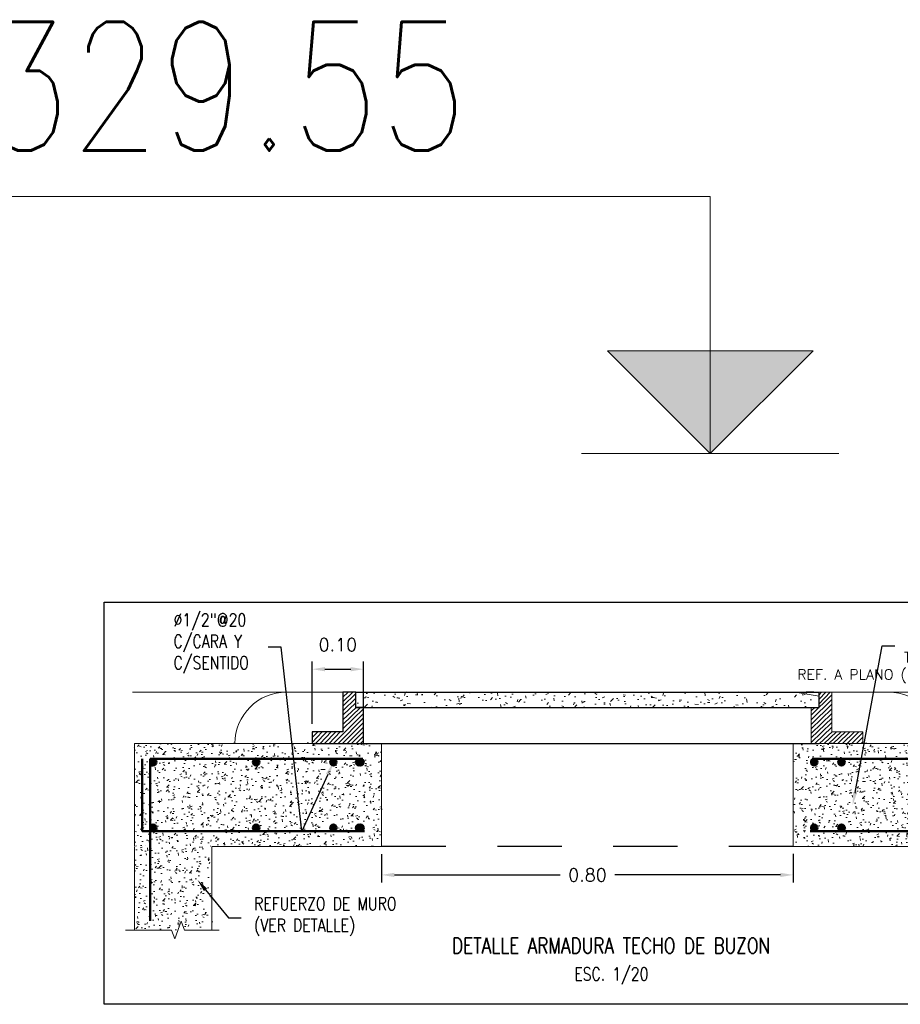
# Model space of a CAD drawing. Header units: metres. Extents: x 724738 to 725866, y 9150075 to 9151285.
# Tile 10 of 16: x 725855.3 to 725857.01, y 9150085.91 to 9150087.82. Entities that reach past the tile are written whole.
import ezdxf
from ezdxf import colors
from ezdxf.entities.mleader import LeaderData, LeaderLine
from ezdxf.enums import TextEntityAlignment as Align
from ezdxf.math import Vec2, Vec3

# ---------------------------------------------------------------- set-up
doc = ezdxf.new("R2010")
doc.units = ezdxf.units.M
doc.linetypes.add('DASHED2', pattern=[0.375, 0.25, -0.125])
for name, color, linetype, lineweight in [('ACERO .50 - MVCS', 4, 'Continuous', 50), ('ACHURADO .09 - MVCS', 8, 'Continuous', 9), ('COTAS .13- MVCS', 1, 'Continuous', 13), ('MUROS .20 - MVCS', 2, 'Continuous', 20), ('TEXTO .15 - MVCS', 7, 'Continuous', 15), ('Textos', 7, 'Continuous', 20), ('TEXTURAS .05 - MVCS', 251, 'Continuous', 5)]:
    doc.layers.add(name, color=color, linetype=linetype, lineweight=lineweight)
for name, color, linetype in [('AIR.A3_NOTAS', 7, 'Continuous'), ('AIR.A3_SUB-TITULOS', 4, 'Continuous'), ('AIR.A3_TITULOS', 6, 'Continuous'), ('Layer1 (.05)', 8, 'Continuous')]:
    doc.layers.add(name, color=color, linetype=linetype)
doc.styles.add('AIR-Simplex.(0.80)', font='simplex.shx', dxfattribs={"width": 0.8})
doc.styles.add('SIMPLEX', font='simplex.shx')
doc.dimstyles.new('ART -20 a3', dxfattribs={"dimscale": 0.01, "dimtxt": 2.5, "dimasz": 2.5, "dimexe": 1.5, "dimexo": 1.5, "dimgap": 1.5, "dimtad": 0, "dimtih": 1, "dimtoh": 1, "dimzin": 1, "dimdsep": 46, "dimtxsty": 'SIMPLEX', "dimcen": 1.5, "dimdle": 1.5, "dimclrd": 7, "dimclre": 7, "dimclrt": 7, "dimadec": 0, "dimazin": 0, "dimtfac": 1, "dimtofl": 0, "dimtmove": 2, "dimatfit": 3, "dimfxl": 1.5, "dimtolj": 1, "dimtzin": 1, "dimarcsym": 0})
pattern_1 = [(49.99999999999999, (0.07459547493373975, -0.3536883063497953), (0.0401665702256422, -0.003514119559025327), [0.004200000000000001, -0.04620000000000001]), (355, (0.07459547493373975, -0.3536883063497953), (-0.007770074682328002, 0.04212275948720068), [0.003360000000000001, -0.03696000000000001]), (100.4514, (0.07794268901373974, -0.3539811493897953), (0.03239652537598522, 0.03860861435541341), [0.003569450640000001, -0.03926395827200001]), (46.18420000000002, (0.07459547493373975, -0.3424883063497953), (0.0597654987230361, -0.009269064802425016), [0.0063, -0.06929999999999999]), (96.6356, (0.07957593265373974, -0.3432607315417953), (0.0523411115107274, 0.05455060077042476), [0.005354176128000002, -0.05889592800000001]), (351.1842, (0.07459547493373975, -0.3424883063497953), (0.05234106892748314, 0.05455064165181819), [0.005040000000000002, -0.05544000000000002]), (21, (0.08019547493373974, -0.3452883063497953), (0.03342679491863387, -0.02254665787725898), [0.004200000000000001, -0.04620000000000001]), (326.0000000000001, (0.08019547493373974, -0.3452883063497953), (0.01362565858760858, 0.04060840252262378), [0.003360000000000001, -0.03696000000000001]), (71.4514, (0.08298103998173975, -0.3471671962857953), (0.04705246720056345, 0.01806170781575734), [0.003569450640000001, -0.03926395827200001]), (37.50000000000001, (0.07459547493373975, -0.3536883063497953), (0.0006809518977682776, 0.01864205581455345), [0, -0.03651200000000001, 0, -0.03752000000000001, 0, -0.03710000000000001]), (7.499999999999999, (0.07459547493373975, -0.3536883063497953), (0.01473189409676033, 0.02208705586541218), [0, -0.021392, 0, -0.03567200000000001, 0, -0.01414]), (327.5, (0.06210747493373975, -0.3536883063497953), (0.02989405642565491, -0.001263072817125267), [0, -0.014, 0, -0.04368000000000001, 0, -0.05796000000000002]), (317.5, (0.05650747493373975, -0.3536883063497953), (0.03265842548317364, 0.005605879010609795), [0, -0.0182, 0, -0.02900800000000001, 0, -0.04116000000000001])]
pattern_2 = [(49.99999999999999, (0, 0), (0.0401665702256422, -0.003514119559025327), [0.004200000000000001, -0.04620000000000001]), (355, (0, 0), (-0.007770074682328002, 0.04212275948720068), [0.003360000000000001, -0.03696000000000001]), (100.4514, (0.003347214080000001, -0.00029284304), (0.03239652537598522, 0.03860861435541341), [0.003569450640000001, -0.03926395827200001]), (46.18420000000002, (0, 0.0112), (0.0597654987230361, -0.009269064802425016), [0.006300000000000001, -0.0693]), (96.6356, (0.004980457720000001, 0.010427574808), (0.0523411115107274, 0.05455060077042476), [0.005354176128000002, -0.05889592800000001]), (351.1842, (0, 0.0112), (0.05234106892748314, 0.05455064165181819), [0.005040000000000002, -0.05544000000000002]), (21, (0.005600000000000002, 0.008400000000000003), (0.03342679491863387, -0.02254665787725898), [0.004200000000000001, -0.04620000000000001]), (326.0000000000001, (0.005600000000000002, 0.008400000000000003), (0.01362565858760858, 0.04060840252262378), [0.003360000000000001, -0.03696000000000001]), (71.4514, (0.008385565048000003, 0.006521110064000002), (0.04705246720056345, 0.01806170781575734), [0.003569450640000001, -0.03926395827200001]), (37.50000000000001, (0, 0), (0.0006809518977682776, 0.01864205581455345), [0, -0.03651200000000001, 0, -0.03752000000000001, 0, -0.03710000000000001]), (7.499999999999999, (0, 0), (0.01473189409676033, 0.02208705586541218), [0, -0.021392, 0, -0.03567200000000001, 0, -0.01414]), (327.5, (-0.012488, 0), (0.02989405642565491, -0.001263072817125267), [0, -0.014, 0, -0.04368000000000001, 0, -0.05796000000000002]), (317.5, (-0.01808800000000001, 0), (0.03265842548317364, 0.005605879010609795), [0, -0.0182, 0, -0.02900800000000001, 0, -0.04116000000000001])]
pattern_3 = [(225, (-3.616673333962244, 5.3035392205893), (0.004419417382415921, -0.004419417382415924), [])]

# ---------------------------------------------------------------- blocks, each defined once
blk = doc.blocks.new('*D323')
at = {"layer": 'COTAS .13- MVCS', "color": 7, "lineweight": -2, "transparency": 16777216}
for p, q in [((1.70401717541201, -0.2354843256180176), (1.736098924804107, -0.2354843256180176)), ((1.721098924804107, -0.2604843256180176), (1.721098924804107, -0.305120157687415)), ((1.721098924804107, -0.4104843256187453), (1.721098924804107, -0.3601201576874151)), ((1.70401717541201, -0.4354843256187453), (1.736098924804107, -0.4354843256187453))]:
    blk.add_line(p, q, dxfattribs=at)
at = {"layer": 'COTAS .13- MVCS', "color": 7, "transparency": 16777216}
for points in [[(1.71693225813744, -0.2604843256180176), (1.725265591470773, -0.2604843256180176), (1.721098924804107, -0.2354843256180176)], [(1.71693225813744, -0.4104843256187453), (1.725265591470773, -0.4104843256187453), (1.721098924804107, -0.4354843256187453)]]:
    blk.add_solid(points, dxfattribs=at)
at = {"layer": 'Defpoints', "color": 0, "transparency": 16777216}
for p in [(1.68901717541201, -0.2354843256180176), (1.68901717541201, -0.4354843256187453), (1.721098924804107, -0.4354843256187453)]:
    blk.add_point(p, dxfattribs=at)
at = {"layer": 'COTAS .13- MVCS', "color": 7, "transparency": 16777216, "insert": (1.742962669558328, -0.3326201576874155), "char_height": 0.025, "attachment_point": 5, "style": 'SIMPLEX'}
blk.add_mtext('\\A1;0.20', dxfattribs=at)
blk = doc.blocks.new('*D324')
at = {"layer": 'COTAS .13- MVCS', "color": 7, "lineweight": -2, "transparency": 16777216}
for p, q in [((0.4090169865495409, -0.4504843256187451), (0.4090169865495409, -0.505830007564)), ((1.209017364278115, -0.4500318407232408), (1.209017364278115, -0.505830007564)), ((0.4340169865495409, -0.490830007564), (0.7559219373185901, -0.490830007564)), ((1.184017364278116, -0.490830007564), (0.8621124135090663, -0.490830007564))]:
    blk.add_line(p, q, dxfattribs=at)
at = {"layer": 'COTAS .13- MVCS', "color": 7, "transparency": 16777216}
for points in [[(0.4340169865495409, -0.4866633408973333), (0.4340169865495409, -0.4949966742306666), (0.4090169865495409, -0.490830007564)], [(1.184017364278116, -0.4866633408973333), (1.184017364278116, -0.4949966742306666), (1.209017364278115, -0.490830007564)]]:
    blk.add_solid(points, dxfattribs=at)
at = {"layer": 'Defpoints', "color": 0, "transparency": 16777216}
for p in [(0.4090169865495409, -0.4354843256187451), (1.209017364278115, -0.4350318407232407), (1.209017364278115, -0.490830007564)]:
    blk.add_point(p, dxfattribs=at)
at = {"layer": 'COTAS .13- MVCS', "color": 7, "transparency": 16777216, "insert": (0.8090171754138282, -0.490830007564), "char_height": 0.025, "attachment_point": 5, "style": 'SIMPLEX'}
blk.add_mtext('\\A1;0.80', dxfattribs=at)
blk = doc.blocks.new('*D316')
at = {"layer": 'COTAS .13- MVCS', "color": 7, "lineweight": -2, "transparency": 16777216}
for p, q in [((1.520810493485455, -0.1354843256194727), (1.514664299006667, -0.1354843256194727)), ((1.529664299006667, -0.1604843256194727), (1.529664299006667, -0.2104843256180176)), ((1.520810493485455, -0.2354843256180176), (1.514664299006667, -0.2354843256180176))]:
    blk.add_line(p, q, dxfattribs=at)
at = {"layer": 'COTAS .13- MVCS', "color": 7, "transparency": 16777216}
for points in [[(1.525497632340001, -0.1604843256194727), (1.533830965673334, -0.1604843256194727), (1.529664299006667, -0.1354843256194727)], [(1.525497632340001, -0.2104843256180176), (1.533830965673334, -0.2104843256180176), (1.529664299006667, -0.2354843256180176)]]:
    blk.add_solid(points, dxfattribs=at)
at = {"layer": 'Defpoints', "color": 0, "transparency": 16777216}
for p in [(1.535810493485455, -0.1354843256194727), (1.529664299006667, -0.2354843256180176), (1.535810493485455, -0.2354843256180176)]:
    blk.add_point(p, dxfattribs=at)
at = {"layer": 'COTAS .13- MVCS', "color": 7, "transparency": 16777216, "insert": (1.580882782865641, -0.185484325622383), "char_height": 0.025, "attachment_point": 5, "style": 'SIMPLEX'}
blk.add_mtext('\\A1;0.10', dxfattribs=at)
blk = doc.blocks.new('*D315')
at = {"layer": 'COTAS .13- MVCS', "color": 7, "lineweight": -2, "transparency": 16777216}
for p, q in [((0.2740171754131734, -0.1974843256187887), (0.2740171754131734, -0.07594795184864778)), ((0.3740171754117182, -0.185484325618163), (0.3740171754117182, -0.07594795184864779)), ((0.2990171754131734, -0.09094795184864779), (0.3490171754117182, -0.09094795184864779))]:
    blk.add_line(p, q, dxfattribs=at)
at = {"layer": 'COTAS .13- MVCS', "color": 7, "transparency": 16777216}
for points in [[(0.2990171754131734, -0.08678128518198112), (0.2990171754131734, -0.09511461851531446), (0.2740171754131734, -0.09094795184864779)], [(0.3490171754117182, -0.08678128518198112), (0.3490171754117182, -0.09511461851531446), (0.3740171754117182, -0.09094795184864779)]]:
    blk.add_solid(points, dxfattribs=at)
at = {"layer": 'Defpoints', "color": 0, "transparency": 16777216}
for p in [(0.3740171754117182, -0.09094795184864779), (0.3740171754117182, -0.200484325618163), (0.2740171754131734, -0.2124843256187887)]:
    blk.add_point(p, dxfattribs=at)
at = {"layer": 'COTAS .13- MVCS', "color": 7, "transparency": 16777216, "insert": (0.3240171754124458, -0.04344795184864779), "char_height": 0.025, "attachment_point": 5, "style": 'SIMPLEX'}
blk.add_mtext('\\A1;0.10', dxfattribs=at)
blk = doc.blocks.new('A1-T-PLANTA (2)')
at = {"layer": 'AIR.A3_NOTAS', "style": 'AIR-Simplex.(0.80)', "width": 0.8}
blk.add_attdef('NOTAS', text='', height=1.25, dxfattribs=at).set_placement((0.06941403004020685, -2.699689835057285), align=Align.MIDDLE_CENTER)
at = {"layer": 'AIR.A3_SUB-TITULOS', "style": 'AIR-Simplex.(0.80)', "width": 0.8}
blk.add_attdef('SUBTÍTULO', text='', height=1.5, dxfattribs=at).set_placement((0, 0), align=Align.MIDDLE_CENTER)
at = {"layer": 'AIR.A3_TITULOS', "style": 'AIR-Simplex.(0.80)', "width": 0.8}
blk.add_attdef('TÍTULO', text='', height=1.75, dxfattribs=at).set_placement((0, 2.958570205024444), align=Align.MIDDLE_CENTER)
blk = doc.blocks.new('*U487')
at = {"layer": 'Textos'}
h = blk.add_hatch(color=1, dxfattribs=at)
h.paths.add_polyline_path([(-2.000000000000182, 2), (-1.818989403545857e-13, 2), (0, 0)])
h.paths.add_polyline_path([(-1.818989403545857e-13, 2), (1.999999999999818, 2), (0, 0)])
at = {"layer": 'Textos', "color": 1}
for p, q in [((-3.410605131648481e-13, 4.99778804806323), (-18.0176774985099, 4.99778804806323)), ((-3.410605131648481e-13, 4.99778804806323), (0, 0)), ((1.999999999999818, 2), (-2.000000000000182, 2)), ((-2.000000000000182, 2), (0, 0)), ((2.5, 0), (-2.5, 0))]:
    blk.add_line(p, q, dxfattribs=at)
at = {"layer": 'Textos', "color": 8}
blk.add_line((0, 0), (1.999999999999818, 2), dxfattribs=at)
at = {"layer": 'Textos', "style": 'SIMPLEX', "width": 0.8}
blk.add_attdef('NIVEL-3', text='', height=2.5, dxfattribs=at).set_placement((-18.08322355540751, 7.139758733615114), align=Align.MIDDLE_LEFT)
blk = doc.blocks.new('A$C2ea4833f')
at = {"layer": 'ACERO .50 - MVCS', "ltscale": 0.5}
for points in [[(-0.02848282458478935, -0.2717343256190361, 1), (-0.04098282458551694, -0.2717343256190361, 1)], [(0.1715171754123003, -0.2717343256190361, 1), (0.1590171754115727, -0.2717343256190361, 1)], [(0.3215171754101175, -0.2717343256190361, 1), (0.3090171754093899, -0.2717343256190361, 1)], [(0.3715171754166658, -0.2717343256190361, 1), (0.3590171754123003, -0.2717343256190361, 1)], [(0.37451791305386, -0.2717343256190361, 1), (0.3620179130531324, -0.2717343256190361, 1)], [(1.243516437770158, -0.2717343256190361, -1), (1.256016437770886, -0.2717343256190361, -1)], [(1.296517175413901, -0.2717343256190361, -1), (1.309017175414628, -0.2717343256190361, -1)], [(1.446517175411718, -0.2717343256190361, -1), (1.459017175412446, -0.2717343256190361, -1)], [(1.596517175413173, -0.2717343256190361, -1), (1.609017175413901, -0.2717343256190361, -1)], [(1.646517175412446, -0.2717343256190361, -1), (1.659017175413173, -0.2717343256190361, -1)], [(-0.02848282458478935, -0.3992343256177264, 1), (-0.04098282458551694, -0.3992343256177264, 1)], [(0.1715171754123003, -0.3992343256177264, 1), (0.1590171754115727, -0.3992343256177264, 1)], [(0.3215171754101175, -0.3992343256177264, 1), (0.3090171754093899, -0.3992343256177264, 1)], [(0.3715171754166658, -0.3992343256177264, 1), (0.3590171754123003, -0.3992343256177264, 1)], [(0.37451791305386, -0.3992343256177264, 1), (0.3620179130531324, -0.3992343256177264, 1)], [(1.243516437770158, -0.3992343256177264, -1), (1.256016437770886, -0.3992343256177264, -1)], [(1.296517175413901, -0.3992343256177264, -1), (1.309017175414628, -0.3992343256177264, -1)], [(1.446517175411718, -0.3992343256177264, -1), (1.459017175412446, -0.3992343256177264, -1)], [(1.596517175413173, -0.3992343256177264, -1), (1.609017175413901, -0.3992343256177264, -1)], [(1.646517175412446, -0.3992343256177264, -1), (1.659017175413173, -0.3992343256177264, -1)]]:
    blk.add_hatch(color=256, dxfattribs=at).paths.add_polyline_path(points)
at = {"layer": 'ACHURADO .09 - MVCS', "ltscale": 0.1}
h = blk.add_hatch(dxfattribs=at)
h.set_pattern_fill('ANSI31', color=256, scale=0.05, angle=180, style=0)
h.set_pattern_definition(pattern_3)
h.paths.add_polyline_path([(0.3740171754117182, -0.1654843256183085), (0.3590171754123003, -0.1654843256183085), (0.3590171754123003, -0.1354843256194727), (0.3340171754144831, -0.1354843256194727), (0.3340171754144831, -0.2124843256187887), (0.2740171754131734, -0.2124843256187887), (0.2740171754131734, -0.2354843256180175), (0.3740171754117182, -0.2354843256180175)])
at = {"layer": 'ACHURADO .09 - MVCS'}
h = blk.add_hatch(dxfattribs=at)
h.set_pattern_fill('AR-CONC', color=256, scale=0.0003, style=0)
h.set_pattern_definition([(49.99999999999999, (-371.5929795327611, -191.1443677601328), (0.0546554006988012, -0.004781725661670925), [0.005715, -0.062865]), (355, (-371.5929795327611, -191.1443677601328), (-0.0105728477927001, 0.05731699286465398), [0.004572, -0.05029199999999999]), (100.451, (-371.588424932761, -191.1447662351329), (0.04408275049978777, 0.05253500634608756), [0.004857, -0.053427]), (46.18420000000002, (-371.5929795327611, -191.129127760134), (0.08132371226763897, -0.01261269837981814), [0.008572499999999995, -0.09429749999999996]), (96.6356, (-371.5862025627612, -191.1301788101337), (0.07122127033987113, 0.07422766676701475), [0.007285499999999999, -0.08014049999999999]), (351.1840000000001, (-371.5929795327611, -191.129127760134), (0.07122138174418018, 0.0742275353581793), [0.006858, -0.07543799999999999]), (21, (-371.5853595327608, -191.1329377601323), (0.04548446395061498, -0.03067965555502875), [0.005715, -0.062865]), (326.0000000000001, (-371.5853595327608, -191.1329377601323), (0.01854060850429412, 0.05525638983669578), [0.004572, -0.05029199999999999]), (71.4514, (-371.5815691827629, -191.1354943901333), (0.06402494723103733, 0.02457685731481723), [0.004857, -0.053427]), (37.50000000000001, (-371.5929795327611, -191.1443677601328), (0.0009265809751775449, 0.02536651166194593), [0, -0.04968239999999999, 0, -0.051054, 0, -0.0504825]), (7.499999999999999, (-371.5929795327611, -191.1443677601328), (0.02004589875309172, 0.03005417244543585), [0, -0.0291084, 0, -0.0485394, 0, -0.0192405]), (327.5, (-371.6099721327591, -191.1443677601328), (0.04067717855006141, -0.001718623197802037), [0, -0.01905, 0, -0.059436, 0, -0.07886699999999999]), (317.5, (-371.6175921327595, -191.1443677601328), (0.04443875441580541, 0.007627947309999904), [0, -0.024765, 0, -0.0394716, 0, -0.05600699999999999])])
h.paths.add_polyline_path([(1.104017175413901, -0.1654843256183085), (1.259017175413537, -0.1654843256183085), (1.259017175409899, -0.1354843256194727), (0.3590171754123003, -0.1354843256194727), (0.3590171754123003, -0.1654843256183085)])
h = blk.add_hatch(dxfattribs=at)
h.set_pattern_fill('AR-CONC', color=256, scale=0.01, style=0)
h.set_pattern_definition([(49.99999999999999, (-376.463502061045, -190.3468784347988), (1.82184668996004, -0.1593908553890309), [0.1905, -2.0955]), (355, (-376.463502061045, -190.3468784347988), (-0.3524282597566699, 1.9105664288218), [0.1524, -1.6764]), (100.451, (-376.3116820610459, -190.3601609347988), (1.469425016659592, 1.751166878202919), [0.1619, -1.7809]), (46.18420000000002, (-376.463502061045, -189.838878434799), (2.710790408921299, -0.4204232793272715), [0.2857499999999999, -3.14325]), (96.63559999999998, (-376.2376030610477, -189.8739134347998), (2.374042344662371, 2.474255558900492), [0.2428499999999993, -2.671349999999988]), (351.1840000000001, (-376.463502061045, -189.838878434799), (2.374046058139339, 2.474251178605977), [0.2286, -2.5146]), (21, (-376.2095020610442, -189.9658784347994), (1.516148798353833, -1.022655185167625), [0.1905, -2.0955]), (326.0000000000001, (-376.2095020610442, -189.9658784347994), (0.6180202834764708, 1.841879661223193), [0.1524, -1.6764]), (71.4514, (-376.0831570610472, -190.0510994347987), (2.134164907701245, 0.8192285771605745), [0.1619, -1.7809]), (37.50000000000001, (-376.463502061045, -190.3468784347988), (0.03088603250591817, 0.8455503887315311), [0, -1.65608, 0, -1.7018, 0, -1.68275]), (7.499999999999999, (-376.463502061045, -190.3468784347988), (0.6681966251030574, 1.001805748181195), [0, -0.9702799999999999, 0, -1.61798, 0, -0.6413500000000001]), (327.5, (-377.0299220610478, -190.3468784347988), (1.355905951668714, -0.05728743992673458), [0, -0.635, 0, -1.9812, 0, -2.6289]), (317.5, (-377.283922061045, -190.3468784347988), (1.48129181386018, 0.2542649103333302), [0, -0.8255, 0, -1.31572, 0, -1.8669])])
h.paths.add_polyline_path([(0.6190171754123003, -0.1354843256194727), (0.6190171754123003, -0.1654843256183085), (1.234017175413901, -0.1654843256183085), (1.259017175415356, -0.1654843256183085), (1.259017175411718, -0.1354843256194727)])
at = {"layer": 'ACHURADO .09 - MVCS', "ltscale": 0.1}
h = blk.add_hatch(dxfattribs=at)
h.set_pattern_fill('ANSI31', color=256, scale=0.05, angle=180, style=0)
h.set_pattern_definition(pattern_3)
h.paths.add_polyline_path([(1.2440171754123, -0.1654843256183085), (1.259017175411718, -0.1654843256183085), (1.259017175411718, -0.1354843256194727), (1.284017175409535, -0.1354843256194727), (1.284017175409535, -0.2124843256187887), (1.344017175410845, -0.2124843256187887), (1.344017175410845, -0.2354843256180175), (1.2440171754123, -0.2354843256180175)])
h = blk.add_hatch(dxfattribs=at)
h.set_pattern_fill('AR-CONC', color=256, scale=0.005600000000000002, style=0)
h.set_pattern_definition(pattern_1)
h.paths.add_polyline_path([(0.4090169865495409, -0.4354843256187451), (0.4090169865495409, -0.2354843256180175), (0.3590171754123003, -0.2354843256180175), (0.2740171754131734, -0.2354843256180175), (0.1240171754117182, -0.2354843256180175), (-0.07098282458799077, -0.2354843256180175), (-0.07098282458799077, -0.4354843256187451), (0.07901717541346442, -0.4354843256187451)])
h.paths.add_polyline_path([(0.3590171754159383, -0.3992343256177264, -1), (0.3715171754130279, -0.3992343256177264, -1)], flags=16)
h.paths.add_polyline_path([(-0.03473282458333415, -0.2654843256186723, -0.4142135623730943), (-0.02848282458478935, -0.2717343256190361, -1), (-0.04098282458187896, -0.2717343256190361), (-0.04098282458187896, -0.3992343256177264, -1), (-0.02848282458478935, -0.3992343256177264, -1), (-0.04098282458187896, -0.3992343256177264), (-0.04098282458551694, -0.2654843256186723), (0.3652671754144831, -0.2654843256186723, -0.4142135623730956), (0.3715171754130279, -0.2717343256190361, -1), (0.3590171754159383, -0.2717343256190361, -0.4142135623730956), (0.3652671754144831, -0.2654843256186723)], flags=16)
h = blk.add_hatch(dxfattribs=at)
h.set_pattern_fill('AR-CONC', color=256, scale=0.005600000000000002, style=0)
h.set_pattern_definition(pattern_1)
h.paths.add_polyline_path([(1.209017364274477, -0.4354843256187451), (1.209017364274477, -0.2354843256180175), (1.259017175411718, -0.2354843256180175), (1.344017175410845, -0.2354843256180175), (1.4940171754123, -0.2354843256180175), (1.689017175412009, -0.2354843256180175), (1.689017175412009, -0.4354843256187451), (1.539017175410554, -0.4354843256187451)])
h.paths.add_polyline_path([(1.25901717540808, -0.3992343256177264, 1), (1.24651717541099, -0.3992343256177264, 1)], flags=16)
h.paths.add_polyline_path([(1.652767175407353, -0.2654843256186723, 0.4142135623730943), (1.646517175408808, -0.2717343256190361, 1), (1.659017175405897, -0.2717343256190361), (1.659017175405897, -0.3992343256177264, 1), (1.646517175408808, -0.3992343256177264, 1), (1.659017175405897, -0.3992343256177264), (1.659017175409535, -0.2654843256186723), (1.252767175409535, -0.2654843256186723, 0.4142135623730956), (1.24651717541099, -0.2717343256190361, 1), (1.25901717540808, -0.2717343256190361, 0.4142135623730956), (1.252767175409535, -0.2654843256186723)], flags=16)
h = blk.add_hatch(dxfattribs=at)
h.set_pattern_fill('AR-CONC', color=256, scale=0.005600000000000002, style=0)
h.set_pattern_definition(pattern_2)
h.paths.add_polyline_path([(0.07901717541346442, -0.4354843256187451), (-0.07098282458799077, -0.4354843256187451), (-0.07098282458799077, -0.5966727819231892), (0.0008956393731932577, -0.596672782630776), (0.007145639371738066, -0.6138445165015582), (0.01964563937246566, -0.5795010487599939), (0.02589563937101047, -0.596672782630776), (0.07901717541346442, -0.5966727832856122)])
h = blk.add_hatch(dxfattribs=at)
h.set_pattern_fill('AR-CONC', color=256, scale=0.005600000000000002, style=0)
h.set_pattern_definition(pattern_2)
h.paths.add_polyline_path([(1.539017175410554, -0.4354843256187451), (1.689017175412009, -0.4354843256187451), (1.689017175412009, -0.5966727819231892), (1.617138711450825, -0.596672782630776), (1.61088871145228, -0.6138445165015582), (1.598388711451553, -0.5795010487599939), (1.592138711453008, -0.596672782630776), (1.539017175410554, -0.5966727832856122)])
blk.add_circle((0.3652671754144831, -0.3992343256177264), 0.006249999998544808)
at = {"layer": 'ACERO .50 - MVCS'}
for p, q in [((0.3724278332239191, -0.2654843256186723), (-0.04098282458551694, -0.2654843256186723)), ((-0.04098282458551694, -0.2654843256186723), (-0.04098282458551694, -0.5802462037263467)), ((1.245606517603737, -0.2654843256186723), (1.659017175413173, -0.2654843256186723)), ((1.659017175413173, -0.2654843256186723), (1.256474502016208, -0.2654843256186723)), ((1.257382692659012, -0.2654843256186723), (1.659017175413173, -0.2654843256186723)), ((1.659017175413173, -0.4093518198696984), (1.659017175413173, -0.2654843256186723)), ((1.659017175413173, -0.2654843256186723), (1.659017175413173, -0.4042573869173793)), ((1.659017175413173, -0.2654843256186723), (1.659017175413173, -0.5830577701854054)), ((1.242051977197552, -0.4054843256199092), (1.617032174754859, -0.4054843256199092))]:
    blk.add_line(p, q, dxfattribs=at)
at = {"layer": 'ACERO .50 - MVCS', "flags": 128}
for points in [[(0.3759823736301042, -0.4054843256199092), (-0.05591914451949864, -0.4054843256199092), (-0.05591914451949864, -0.265484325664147)], [(1.242051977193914, -0.4054843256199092), (1.673953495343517, -0.4054843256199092), (1.673953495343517, -0.265484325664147)]]:
    blk.add_lwpolyline(points, dxfattribs=at)
at = {"layer": 'ACERO .50 - MVCS', "ltscale": 0.5}
for centre in [(-0.03473282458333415, -0.2717343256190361), (0.1652671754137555, -0.2717343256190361), (0.3152671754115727, -0.2717343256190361), (0.3652671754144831, -0.2717343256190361), (0.3682679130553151, -0.2717343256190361), (1.249766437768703, -0.2717343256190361), (1.302767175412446, -0.2717343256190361), (1.452767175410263, -0.2717343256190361), (1.602767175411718, -0.2717343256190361), (1.652767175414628, -0.2717343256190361), (-0.03473282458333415, -0.3992343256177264), (0.1652671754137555, -0.3992343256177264), (0.3152671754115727, -0.3992343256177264), (0.3652671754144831, -0.3992343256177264), (0.3682679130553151, -0.3992343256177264), (1.249766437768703, -0.3992343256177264), (1.302767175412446, -0.3992343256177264), (1.452767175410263, -0.3992343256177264), (1.602767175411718, -0.3992343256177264), (1.652767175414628, -0.3992343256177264)]:
    blk.add_circle(centre, 0.00625, dxfattribs=at)
at = {"layer": 'ACHURADO .09 - MVCS', "ltscale": 0.1}
blk.add_lwpolyline([(1.2440171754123, -0.1654843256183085), (1.259017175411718, -0.1654843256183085), (1.259017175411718, -0.1354843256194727), (1.284017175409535, -0.1354843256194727), (1.284017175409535, -0.2124843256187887), (1.344017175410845, -0.2124843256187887), (1.344017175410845, -0.2354843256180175), (1.2440171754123, -0.2354843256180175), (1.2440171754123, -0.1654843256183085)], close=True, dxfattribs=at)
at = {"layer": 'Defpoints', "linetype": 'Continuous'}
blk.add_lwpolyline([(-0.13, 0.03916717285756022), (1.801902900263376, 0.03916717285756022), (1.801902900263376, -0.7423491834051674), (-0.13, -0.7423491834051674)], close=True, dxfattribs=at)
at = {"layer": 'Layer1 (.05)', "ltscale": 0.1}
for p, q in [((0.3590171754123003, -0.1354843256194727), (0.3340171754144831, -0.1354843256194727)), ((0.3340171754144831, -0.1354843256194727), (0.3340171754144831, -0.2124843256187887)), ((0.3590171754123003, -0.1354843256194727), (0.3340171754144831, -0.1354843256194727)), ((0.3340171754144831, -0.1354843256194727), (0.3340171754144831, -0.2124843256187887)), ((0.3590171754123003, -0.1654843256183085), (0.3590171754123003, -0.1354843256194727)), ((0.3590171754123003, -0.1654843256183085), (0.3590171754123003, -0.1354843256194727)), ((0.3590171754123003, -0.1354843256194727), (0.3740171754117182, -0.1354843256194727)), ((0.3590171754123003, -0.1354843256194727), (1.259017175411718, -0.1354843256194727)), ((1.249017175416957, -0.1354843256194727), (1.234017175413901, -0.1354843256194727)), ((1.259017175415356, -0.1654843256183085), (1.259017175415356, -0.1354843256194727)), ((1.259017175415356, -0.1654843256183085), (1.259017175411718, -0.1354843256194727)), ((0.3740171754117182, -0.1654843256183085), (0.3590171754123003, -0.1654843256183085)), ((0.3740171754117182, -0.1654843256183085), (0.3590171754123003, -0.1654843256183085)), ((0.3590171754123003, -0.1654843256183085), (1.234017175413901, -0.1654843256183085)), ((0.3740171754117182, -0.2354843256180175), (0.3740171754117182, -0.1654843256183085)), ((0.3740171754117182, -0.2354843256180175), (0.3740171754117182, -0.1654843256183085)), ((1.234017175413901, -0.1654843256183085), (1.259017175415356, -0.1654843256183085)), ((1.234017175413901, -0.1654843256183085), (1.259017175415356, -0.1654843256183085)), ((0.2740171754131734, -0.2124843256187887), (0.2740171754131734, -0.2354843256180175)), ((0.3340171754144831, -0.2124843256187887), (0.2740171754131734, -0.2124843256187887)), ((0.2740171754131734, -0.2124843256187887), (0.2740171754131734, -0.2354843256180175)), ((0.3340171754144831, -0.2124843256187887), (0.2740171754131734, -0.2124843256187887)), ((0.2740171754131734, -0.2354843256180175), (0.3740171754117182, -0.2354843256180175)), ((0.2740171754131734, -0.2354843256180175), (0.3740171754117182, -0.2354843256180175)), ((0.3590171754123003, -0.2354843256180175), (1.259017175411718, -0.2354843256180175))]:
    blk.add_line(p, q, dxfattribs=at)
at = {"layer": 'Layer1 (.05)', "linetype": 'DASHED2', "ltscale": 0.5}
blk.add_line((1.209017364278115, -0.4354843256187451), (0.4090169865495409, -0.4354843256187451), dxfattribs=at)
at = {"layer": 'MUROS .20 - MVCS', "ltscale": 0.05}
for p, q in [((0.3340171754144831, -0.1354843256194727), (0.224017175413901, -0.1354843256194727)), ((1.259017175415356, -0.1354843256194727), (1.394017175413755, -0.1354843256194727)), ((0.4090169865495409, -0.2354843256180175), (0.1240171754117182, -0.2354843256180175))]:
    blk.add_line(p, q, dxfattribs=at)
at = {"layer": 'MUROS .20 - MVCS'}
for p, q in [((-0.07098282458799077, -0.2354843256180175), (-0.07098282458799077, -0.4354843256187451)), ((0.4090169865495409, -0.2354843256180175), (-0.07098282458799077, -0.2354843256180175)), ((0.4090169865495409, -0.4354843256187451), (0.4090169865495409, -0.2354843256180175)), ((1.209017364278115, -0.4350318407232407), (1.209017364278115, -0.2354843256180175)), ((1.689017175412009, -0.2354843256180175), (1.209017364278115, -0.2354843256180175)), ((1.689017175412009, -0.2354843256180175), (1.689017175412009, -0.4354843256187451)), ((-0.07098282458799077, -0.4367343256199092), (-0.07098282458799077, -0.5979227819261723)), ((0.4090169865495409, -0.4354843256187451), (0.07901717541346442, -0.4354843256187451)), ((0.07901717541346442, -0.4367343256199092), (0.07901717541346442, -0.5979227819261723)), ((1.539017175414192, -0.4354843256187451), (1.209017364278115, -0.4354843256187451)), ((1.539017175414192, -0.6080331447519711), (1.539017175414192, -0.4367343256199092)), ((1.689017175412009, -0.6080331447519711), (1.689017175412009, -0.4367343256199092))]:
    blk.add_line(p, q, dxfattribs=at)
at = {"layer": 'MUROS .20 - MVCS', "ltscale": 0.05}
for centre, start, end in [((0.224017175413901, -0.2354843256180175), 90, 180), ((1.394017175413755, -0.2354843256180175), 0, 90)]:
    blk.add_arc(centre, 0.1, start, end, dxfattribs=at)
at = {"layer": 'TEXTURAS .05 - MVCS'}
for p, q in [((0.224017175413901, -0.1354843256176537), (-0.07490434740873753, -0.1354843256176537)), ((1.394017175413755, -0.1354843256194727), (1.745509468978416, -0.1354843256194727))]:
    blk.add_line(p, q, dxfattribs=at)
at = {"layer": 'TEXTURAS .05 - MVCS', "color": 1, "ltscale": 15}
for points in [[(0.09319320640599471, -0.5979227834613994), (0.02589563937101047, -0.5979227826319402), (0.01964563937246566, -0.580751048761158), (0.007145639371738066, -0.6150945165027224), (0.0008956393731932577, -0.5979227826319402), (-0.08860173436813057, -0.5979227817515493)], [(1.703193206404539, -0.6080331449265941), (1.635895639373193, -0.6080331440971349), (1.629645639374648, -0.5908614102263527), (1.617145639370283, -0.6252048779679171), (1.610895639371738, -0.6080331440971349), (1.521398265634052, -0.6080331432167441)]]:
    blk.add_lwpolyline(points, dxfattribs=at)
at = {"color": 4}
ref = blk.add_blockref('A1-T-PLANTA (2)', (0.855047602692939, -0.6283487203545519), dxfattribs=dict(at, xscale=0.02, yscale=0.02, zscale=0.02))
ref.add_attrib('PLANTA', 'DETALLE ARMADURA TECHO DE BUZON', dxfattribs={"layer": 'AIR.A3_SUB-TITULOS', "height": 0.03000000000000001, "style": 'AIR-Simplex.(0.80)', "width": 0.8}).set_placement((0.855047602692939, -0.6283487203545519), align=Align.MIDDLE_CENTER)
ref.add_attrib('ESC. 1', 'ESC. 1/20', dxfattribs={"layer": 'AIR.A3_NOTAS', "height": 0.025, "style": 'AIR-Simplex.(0.80)', "width": 0.8000000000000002}).set_placement((0.8555543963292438, -0.6832980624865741), align=Align.MIDDLE_CENTER)
at = {"layer": 'TEXTO .15 - MVCS', "insert": (1.216764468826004, -0.08797417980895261), "char_height": 0.02, "attachment_point": 4, "style": 'SIMPLEX'}
blk.add_mtext('\\pxqr;TAPA \\PREF. A PLANO (DTT)', dxfattribs=at)
at = {"layer": 'COTAS .13- MVCS'}
dim = blk.add_linear_dim(base=(0.3740171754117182, -0.09094795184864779), p1=(0.2740171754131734, -0.2124843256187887), p2=(0.3740171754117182, -0.200484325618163), dimstyle='ART -20 a3', dxfattribs=at)
dim.commit()
dim.dimension.update_dxf_attribs({"geometry": '*D315', "text_midpoint": (0.3240171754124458, -0.04344795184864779)})
dim = blk.add_linear_dim(base=(1.529664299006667, -0.2354843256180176), p1=(1.535810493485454, -0.1354843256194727), p2=(1.535810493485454, -0.2354843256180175), angle=90, dimstyle='ART -20 a3', dxfattribs=at)
dim.commit()
dim.dimension.update_dxf_attribs({"geometry": '*D316', "text_midpoint": (1.580882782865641, -0.185484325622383), "dimtype": 128})
dim = blk.add_linear_dim(base=(1.721098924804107, -0.4354843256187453), p1=(1.689017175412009, -0.2354843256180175), p2=(1.689017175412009, -0.4354843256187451), angle=90, text='0.20', dimstyle='ART -20 a3', dxfattribs=at)
dim.commit()
dim.dimension.update_dxf_attribs({"geometry": '*D323', "text_midpoint": (1.742962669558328, -0.3326201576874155), "dimtype": 160})
dim = blk.add_linear_dim(base=(1.209017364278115, -0.490830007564), p1=(0.4090169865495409, -0.4354843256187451), p2=(1.209017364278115, -0.4350318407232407), text='0.80', dimstyle='ART -20 a3', dxfattribs=at)
dim.commit()
dim.dimension.update_dxf_attribs({"geometry": '*D324', "text_midpoint": (0.8090171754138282, -0.490830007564)})
at = {"layer": 'Layer1 (.05)'}
ml = blk.add_multileader_mtext('Standard', dxfattribs=at)
ml.set_content('\\A1;Ø1/2"@20\\PC/CARA Y C/SENTIDO', color=7, style='AIR-Simplex.(0.80)')
ml.set_leader_properties(color=1, linetype='ByLayer', lineweight=-1)
ml.build(insert=Vec2(0, 0))
ml.multileader.update_dxf_attribs({"text_left_attachment_type": 2, "text_right_attachment_type": 2, "dogleg_length": 0.025, "arrow_head_size": 0.025})
ctx = ml.context
ctx.base_point, ctx.char_height, ctx.arrow_head_size, ctx.landing_gap_size, ctx.plane_origin = Vec3(-0.02032926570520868, -0.04812910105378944), 0.025, 0.025, 0.025, Vec3(-0.02987667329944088, -1.468835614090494)
ctx.left_attachment, ctx.right_attachment = 2, 2
notes = []
notes.append((ctx, [(1, (1, 1, 0), (0.2137183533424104, -0.04812910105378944), (-1, 0), 0.025, [(1, [(0.3147780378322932, -0.2731059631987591), (0.2540743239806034, -0.4054843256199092)], 0, [])])]))
ctx.mtext.insert, ctx.mtext.width, ctx.mtext.defined_height, ctx.mtext.flow_direction = Vec3(0.004670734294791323, 0.01734708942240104), 0.2691299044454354, 0.06035642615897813, 5
ml = blk.add_multileader_mtext('Standard', dxfattribs=at)
ml.set_content("\\A1;CONCRETO\\Pf'c = 280 kg/cm²", color=7, style='AIR-Simplex.(0.80)')
ml.set_leader_properties(color=1, linetype='ByLayer', lineweight=-1)
ml.build(insert=Vec2(0, 0))
ml.multileader.update_dxf_attribs({"text_left_attachment_type": 2, "text_right_attachment_type": 2, "dogleg_length": 0.025, "arrow_head_size": 0.025})
ctx = ml.context
ctx.base_point, ctx.char_height, ctx.arrow_head_size, ctx.landing_gap_size, ctx.plane_origin = Vec3(1.40651717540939, -0.04551680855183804), 0.025, 0.025, 0.025, Vec3(1.647911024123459, -1.468835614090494)
ctx.left_attachment, ctx.right_attachment = 2, 2
notes.append((ctx, [(1, (1, 1, 0), (1.38151717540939, -0.04551680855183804), (1, 0), 0.025, [(1, [(1.324508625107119, -0.3550309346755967)], 0, [])])]))
ctx.mtext.insert, ctx.mtext.width, ctx.mtext.defined_height, ctx.mtext.flow_direction = Vec3(1.4315171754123, -0.004891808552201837), 0.3039220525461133, 0.06035642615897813, 5
ml = blk.add_multileader_mtext('Standard', dxfattribs=at)
ml.set_content('\\A1;REFUERZO DE MURO (VER DETALLE)', color=7, style='AIR-Simplex.(0.80)')
ml.set_leader_properties(color=1, linetype='ByLayer', lineweight=-1)
ml.build(insert=Vec2(0, 0))
ml.multileader.update_dxf_attribs({"text_left_attachment_type": 2, "text_right_attachment_type": 2, "dogleg_length": 0.025, "arrow_head_size": 0.025})
ctx = ml.context
ctx.base_point, ctx.char_height, ctx.arrow_head_size, ctx.landing_gap_size, ctx.plane_origin = Vec3(0.1362655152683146, -0.5742991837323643), 0.025, 0.025, 0.025, Vec3(0.4265343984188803, -1.995692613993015)
ctx.left_attachment, ctx.right_attachment = 2, 2
notes.append((ctx, [(1, (1, 1, 0), (0.1112655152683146, -0.5742991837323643), (1, 0), 0.025, [(1, [(0.05117038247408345, -0.5004974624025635)], 0, [])])]))
ctx.mtext.insert, ctx.mtext.width, ctx.mtext.defined_height, ctx.mtext.flow_direction = Vec3(0.1612655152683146, -0.5344182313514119), 0.3260997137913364, 0.06035642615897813, 5
for ctx, leaders in notes:
    for number, flags, end, landing, length, lines in leaders:
        leader = LeaderData()
        leader.index, (leader.has_last_leader_line, leader.has_dogleg_vector, leader.attachment_direction) = number, flags
        leader.last_leader_point, leader.dogleg_vector, leader.dogleg_length = Vec3(end), Vec3(landing), length
        for number, points, colour, breaks in lines:
            line = LeaderLine()
            line.index, line.vertices, line.color, line.breaks = number, Vec3.list(points), colors.encode_raw_color(colour), breaks
            leader.lines.append(line)
        ctx.leaders.append(leader)

msp = doc.modelspace()

# ---------------------------------------------------------------- block references
msp.add_blockref('A$C2ea4833f', (725855.5896105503, 9150086.649198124))
at = {"layer": 'Textos', "xscale": 0.1, "yscale": 0.1, "zscale": 0.1}
msp.add_blockref('*U487', (725856.637287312, 9150086.9772956), dxfattribs=at).add_auto_attribs({'NIVEL-3': 'EL.329.55'})

doc.saveas('drawing.dxf')
